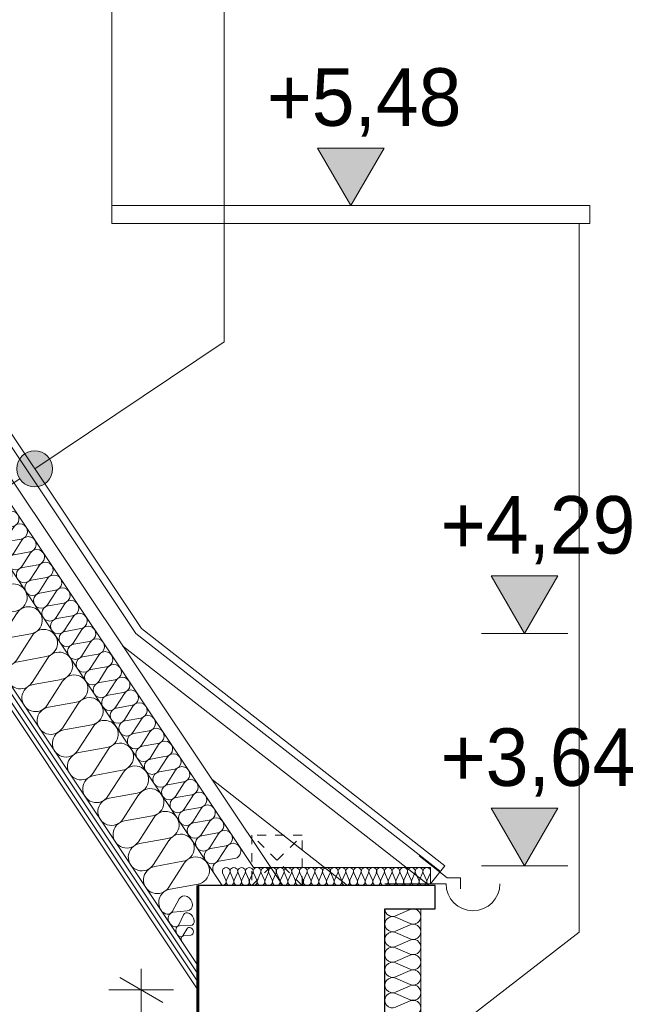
# Model space of a CAD drawing. Extents: x -623047 to -199286, y -27077 to 168279.
# Tile 26 of 194: x -586999 to -585290, y -9075 to -6338. Entities that reach past the tile are written whole.
import ezdxf

# ---------------------------------------------------------------- set-up
doc = ezdxf.new("R2010")
doc.units = 0
doc.header["$MEASUREMENT"] = 0
doc.linetypes.add('Hidden Line', pattern=[50, 25, -25])
for name, color, linetype in [('Arch ocieplenie', 7, 'Continuous'), ('Arch opisy', 7, 'Continuous'), ('Inwent Izolacje', 7, 'Continuous'), ('INWENT WYMIARY', 7, 'Continuous')]:
    doc.layers.add(name, color=color, linetype=linetype)
for name, color, linetype, lineweight, true_color in [('Arch ocieplenie_Nr_Pióra__44', 7, 'Continuous', 13, 0x029e21), ('Arch stropy_Nr_Pióra__29', 7, 'Continuous', 9, 0x3dad99), ('Arch stropy_Nr_Pióra__44', 7, 'Continuous', 13, 0x029e21), ('Inwent Izolacje_Nr_Pióra__2', 7, 'Continuous', 13, 0x7f7f7f), ('INWENT.ŚCIANY_Nr_Pióra__2', 7, 'Continuous', 13, 0x7f7f7f), ('INWENT.ŚCIANY_Nr_Pióra__3', 7, 'Continuous', 13, 0xff6600)]:
    doc.layers.add(name, color=color, linetype=linetype, lineweight=lineweight, true_color=true_color)
for name, color, linetype, lineweight in [('Arch opisy_Nr_Pióra__21', 7, 'Continuous', 9), ('INWENT DACH_Nr_Pióra__21', 7, 'Continuous', 9), ('INWENT KONST. DREWNIANA_Nr_Pióra__21', 7, 'Continuous', 9), ('INWENT RURY SPUSTOWE_Nr_Pióra__21', 7, 'Continuous', 9), ('INWENT WYMIARY_Nr_Pióra__21', 7, 'Continuous', 9), ('INWENT.ŚCIANY_Nr_Pióra__1', 7, 'Continuous', 25), ('INWENT.ŚCIANY_Nr_Pióra__20', 1, 'Continuous', 60)]:
    doc.layers.add(name, color=color, linetype=linetype, lineweight=lineweight)
doc.styles.add('GENERATED_STYLE_2', font='txt')
doc.dimstyles.new('GENERATED_STYLE__3', dxfattribs={"dimtxt": 160.000002, "dimasz": 91.2, "dimexe": 0.18, "dimexo": 0, "dimgap": 0.09, "dimtad": 1, "dimdec": 0, "dimlfac": 0.1, "dimzin": 0, "dimdsep": 46, "dimtxsty": 'GENERATED_STYLE_2', "dimblk": 'ARROWHEAD_2', "dimblk1": 'ARROWHEAD_2', "dimblk2": 'ARROWHEAD_2', "dimcen": 0.09, "dimclrd": 7, "dimclre": 7, "dimclrt": 7, "dimazin": 0, "dimtfac": 1, "dimtdec": 4, "dimtmove": 0, "dimatfit": 3, "dimfxl": 0, "dimtolj": 1, "dimtzin": 0, "dimarcsym": 0})

# ---------------------------------------------------------------- blocks, each defined once
blk = doc.blocks.new('Izolacja cieplna 14_107', base_point=(-586458.8, -8710.1))
at = {"layer": 'Arch ocieplenie_Nr_Pióra__44', "linetype": 'Continuous'}
for p, q in [((-587847.8, -6579), (-587824.1, -6541.7)), ((-587802.3, -6574.3), (-587845.8, -6582)), ((-587824, -6614.5), (-587800.3, -6577.3)), ((-587778.6, -6609.8), (-587822, -6617.5)), ((-587800.3, -6650), (-587776.6, -6612.8)), ((-587754.8, -6645.3), (-587798.3, -6653)), ((-587776.5, -6685.5), (-587752.8, -6648.3)), ((-587731.1, -6680.8), (-587774.5, -6688.5)), ((-587752.8, -6721), (-587729.1, -6683.8)), ((-587707.3, -6716.3), (-587750.8, -6724)), ((-587729, -6756.5), (-587705.3, -6719.3)), ((-587683.6, -6751.8), (-587727.1, -6759.5)), ((-587705.3, -6792.1), (-587681.6, -6754.8)), ((-587659.8, -6787.4), (-587703.3, -6795)), ((-587681.6, -6827.6), (-587657.9, -6790.3)), ((-587636.1, -6822.9), (-587679.6, -6830.5)), ((-587657.8, -6863.1), (-587634.1, -6825.8)), ((-587612.4, -6858.4), (-587655.8, -6866.1)), ((-587634.1, -6898.6), (-587610.4, -6861.4)), ((-587588.6, -6893.9), (-587632.1, -6901.6)), ((-587610.3, -6934.1), (-587586.6, -6896.9)), ((-587564.9, -6929.4), (-587608.3, -6937.1)), ((-587586.6, -6969.6), (-587562.9, -6932.4)), ((-587541.1, -6964.9), (-587584.6, -6972.6)), ((-587562.8, -7005.1), (-587539.1, -6967.9)), ((-587517.4, -7000.4), (-587560.8, -7008.1)), ((-587539.1, -7040.6), (-587515.4, -7003.4)), ((-587493.6, -7035.9), (-587537.1, -7043.6)), ((-587515.4, -7076.2), (-587491.6, -7038.9)), ((-587469.9, -7071.5), (-587513.4, -7079.1)), ((-587491.6, -7111.7), (-587467.9, -7074.4)), ((-587446.1, -7107), (-587489.6, -7114.7)), ((-587467.9, -7147.2), (-587444.2, -7110)), ((-587422.4, -7142.5), (-587465.9, -7150.2)), ((-587444.1, -7182.7), (-587420.4, -7145.5)), ((-587398.7, -7178), (-587442.1, -7185.7)), ((-587420.4, -7218.2), (-587396.7, -7181)), ((-587374.9, -7213.5), (-587418.4, -7221.2)), ((-587396.6, -7253.7), (-587372.9, -7216.5)), ((-587351.2, -7249), (-587394.6, -7256.7)), ((-587372.9, -7289.2), (-587349.2, -7252)), ((-587327.4, -7284.5), (-587370.9, -7292.2)), ((-587349.1, -7324.7), (-587325.4, -7287.5)), ((-587303.7, -7320), (-587347.2, -7327.7)), ((-587325.4, -7360.3), (-587301.7, -7323)), ((-587279.9, -7355.6), (-587323.4, -7363.2)), ((-587301.7, -7395.8), (-587277.9, -7358.5)), ((-587256.2, -7391.1), (-587299.7, -7398.8)), ((-587277.9, -7431.3), (-587254.2, -7394.1)), ((-587232.5, -7426.6), (-587275.9, -7434.3)), ((-587254.2, -7466.8), (-587230.5, -7429.6)), ((-587208.7, -7462.1), (-587252.2, -7469.8)), ((-587230.4, -7502.3), (-587206.7, -7465.1)), ((-587185, -7497.6), (-587228.4, -7505.3)), ((-587206.7, -7537.8), (-587183, -7500.6)), ((-587161.2, -7533.1), (-587204.7, -7540.8)), ((-587182.9, -7573.3), (-587159.2, -7536.1)), ((-587137.5, -7568.6), (-587180.9, -7576.3)), ((-587159.2, -7608.9), (-587135.5, -7571.6)), ((-587113.7, -7604.2), (-587157.2, -7611.8)), ((-587135.4, -7644.4), (-587111.7, -7607.1)), ((-587090, -7639.7), (-587133.5, -7647.4)), ((-587111.7, -7679.9), (-587088, -7642.7)), ((-587066.2, -7675.2), (-587109.7, -7682.9)), ((-587088, -7715.4), (-587064.3, -7678.2)), ((-587042.5, -7710.7), (-587086, -7718.4)), ((-587064.2, -7750.9), (-587040.5, -7713.7)), ((-587018.8, -7746.2), (-587062.2, -7753.9)), ((-587040.5, -7786.4), (-587016.8, -7749.2)), ((-586995, -7781.7), (-587038.5, -7789.4)), ((-587016.7, -7821.9), (-586993, -7784.7)), ((-586971.3, -7817.2), (-587014.7, -7824.9)), ((-586993, -7857.4), (-586969.3, -7820.2)), ((-586947.5, -7852.7), (-586991, -7860.4)), ((-586969.2, -7893), (-586945.5, -7855.7)), ((-586923.8, -7888.3), (-586967.2, -7895.9)), ((-586945.5, -7928.5), (-586921.8, -7891.2)), ((-586900, -7923.8), (-586943.5, -7931.5)), ((-586921.8, -7964), (-586898, -7926.8)), ((-586876.3, -7959.3), (-586919.8, -7967)), ((-586898, -7999.5), (-586874.3, -7962.3)), ((-586852.6, -7994.8), (-586896, -8002.5)), ((-586874.3, -8035), (-586850.6, -7997.8)), ((-586828.8, -8030.3), (-586872.3, -8038)), ((-586850.5, -8070.5), (-586826.8, -8033.3)), ((-586805.1, -8065.8), (-586848.5, -8073.5)), ((-586826.8, -8106), (-586803.1, -8068.8)), ((-586781.3, -8101.3), (-586824.8, -8109)), ((-586803, -8141.6), (-586779.3, -8104.3)), ((-586757.6, -8136.9), (-586801, -8144.5)), ((-586779.3, -8177.1), (-586755.6, -8139.8)), ((-586733.8, -8172.4), (-586777.3, -8180)), ((-586755.5, -8212.6), (-586731.8, -8175.3)), ((-586710.1, -8207.9), (-586753.6, -8215.6)), ((-586731.8, -8248.1), (-586708.1, -8210.9)), ((-586686.3, -8243.4), (-586729.8, -8251.1)), ((-586708.1, -8283.6), (-586684.3, -8246.4)), ((-586662.6, -8278.9), (-586706.1, -8286.6)), ((-586684.3, -8319.1), (-586660.6, -8281.9)), ((-586638.9, -8314.4), (-586682.3, -8322.1)), ((-586660.6, -8354.6), (-586636.9, -8317.4)), ((-586615.1, -8349.9), (-586658.6, -8357.6)), ((-586636.8, -8390.1), (-586613.1, -8352.9)), ((-586591.4, -8385.4), (-586634.8, -8393.1)), ((-586613.1, -8425.7), (-586589.4, -8388.4)), ((-586567.6, -8421), (-586611.1, -8428.6)), ((-586589.3, -8461.2), (-586565.6, -8423.9)), ((-586543.9, -8456.5), (-586587.3, -8464.2)), ((-586565.6, -8496.7), (-586541.9, -8459.5)), ((-586520.1, -8492), (-586563.6, -8499.7)), ((-586541.9, -8532.2), (-586518.1, -8495)), ((-586496.4, -8527.5), (-586539.9, -8535.2)), ((-586518.1, -8567.7), (-586494.4, -8530.5)), ((-586472.6, -8563), (-586516.1, -8570.7)), ((-586494.4, -8603.2), (-586470.7, -8566)), ((-586448.9, -8598.5), (-586492.4, -8606.2)), ((-586470.6, -8638.7), (-586446.9, -8601.5)), ((-586425.2, -8634), (-586468.6, -8641.7)), ((-586446.9, -8674.3), (-586423.2, -8637)), ((-586401.4, -8669.6), (-586444.9, -8677.2))]:
    blk.add_line(p, q, dxfattribs=at)
for centre, start_param, end_param in [((-587806.1, -6553.3), 2.728799, 6.695979), ((-587782.3, -6588.8), 2.728799, 6.695979), ((-587865.7, -6567.4), 1.570796, 3.554385), ((-587842, -6603), 5.870392, 9.837571), ((-587818.2, -6638.5), 5.870392, 9.837571), ((-587758.6, -6624.3), 2.728799, 6.695979), ((-587734.9, -6659.8), 2.728799, 6.695979), ((-587794.5, -6674), 5.870392, 9.837571), ((-587711.1, -6695.3), 2.728799, 6.695979), ((-587770.8, -6709.5), 5.870392, 9.837571), ((-587747, -6745), 5.870392, 9.837571), ((-587687.4, -6730.8), 2.728799, 6.695979), ((-587723.3, -6780.5), 5.870392, 9.837571), ((-587663.6, -6766.3), 2.728799, 6.695979), ((-587639.9, -6801.9), 2.728799, 6.695979), ((-587699.5, -6816), 5.870392, 9.837571), ((-587616.1, -6837.4), 2.728799, 6.695979), ((-587675.8, -6851.6), 5.870392, 9.837571), ((-587652, -6887.1), 5.870392, 9.837571), ((-587592.4, -6872.9), 2.728799, 6.695979), ((-587568.7, -6908.4), 2.728799, 6.695979), ((-587628.3, -6922.6), 5.870392, 9.837571), ((-587544.9, -6943.9), 2.728799, 6.695979), ((-587604.6, -6958.1), 5.870392, 9.837571), ((-587580.8, -6993.6), 5.870392, 9.837571), ((-587521.2, -6979.4), 2.728799, 6.695979), ((-587497.4, -7014.9), 2.728799, 6.695979), ((-587557.1, -7029.1), 5.870392, 9.837571), ((-587473.7, -7050.5), 2.728799, 6.695979), ((-587533.3, -7064.6), 5.870392, 9.837571), ((-587509.6, -7100.1), 5.870392, 9.837571), ((-587449.9, -7086), 2.728799, 6.695979), ((-587485.8, -7135.7), 5.870392, 9.837571), ((-587426.2, -7121.5), 2.728799, 6.695979), ((-587402.4, -7157), 2.728799, 6.695979), ((-587462.1, -7171.2), 5.870392, 9.837571), ((-587378.7, -7192.5), 2.728799, 6.695979), ((-587438.3, -7206.7), 5.870392, 9.837571), ((-587414.6, -7242.2), 5.870392, 9.837571), ((-587355, -7228), 2.728799, 6.695979), ((-587331.2, -7263.5), 2.728799, 6.695979), ((-587390.9, -7277.7), 5.870392, 9.837571), ((-587307.5, -7299), 2.728799, 6.695979), ((-587367.1, -7313.2), 5.870392, 9.837571), ((-587343.4, -7348.7), 5.870392, 9.837571), ((-587283.7, -7334.6), 2.728799, 6.695979), ((-587260, -7370.1), 2.728799, 6.695979), ((-587319.6, -7384.3), 5.870392, 9.837571), ((-587236.2, -7405.6), 2.728799, 6.695979), ((-587295.9, -7419.8), 5.870392, 9.837571), ((-587272.1, -7455.3), 5.870392, 9.837571), ((-587212.5, -7441.1), 2.728799, 6.695979), ((-587248.4, -7490.8), 5.870392, 9.837571), ((-587188.7, -7476.6), 2.728799, 6.695979), ((-587165, -7512.1), 2.728799, 6.695979), ((-587224.6, -7526.3), 5.870392, 9.837571), ((-587141.3, -7547.6), 2.728799, 6.695979), ((-587200.9, -7561.8), 5.870392, 9.837571), ((-587177.2, -7597.3), 5.870392, 9.837571), ((-587117.5, -7583.1), 2.728799, 6.695979), ((-587093.8, -7618.7), 2.728799, 6.695979), ((-587153.4, -7632.8), 5.870392, 9.837571), ((-587070, -7654.2), 2.728799, 6.695979), ((-587129.7, -7668.4), 5.870392, 9.837571), ((-587105.9, -7703.9), 5.870392, 9.837571), ((-587046.3, -7689.7), 2.728799, 6.695979), ((-587022.5, -7725.2), 2.728799, 6.695979), ((-587082.2, -7739.4), 5.870392, 9.837571), ((-586998.8, -7760.7), 2.728799, 6.695979), ((-587058.4, -7774.9), 5.870392, 9.837571), ((-587034.7, -7810.4), 5.870392, 9.837571), ((-586975.1, -7796.2), 2.728799, 6.695979), ((-587011, -7845.9), 5.870392, 9.837571), ((-586951.3, -7831.7), 2.728799, 6.695979), ((-586927.6, -7867.3), 2.728799, 6.695979), ((-586987.2, -7881.4), 5.870392, 9.837571), ((-586903.8, -7902.8), 2.728799, 6.695979), ((-586963.5, -7917), 5.870392, 9.837571), ((-586939.7, -7952.5), 5.870392, 9.837571), ((-586880.1, -7938.3), 2.728799, 6.695979), ((-586856.3, -7973.8), 2.728799, 6.695979), ((-586916, -7988), 5.870392, 9.837571), ((-586832.6, -8009.3), 2.728799, 6.695979), ((-586892.2, -8023.5), 5.870392, 9.837571), ((-586868.5, -8059), 5.870392, 9.837571), ((-586808.8, -8044.8), 2.728799, 6.695979), ((-586844.7, -8094.5), 5.870392, 9.837571), ((-586785.1, -8080.3), 2.728799, 6.695979), ((-586761.4, -8115.8), 2.728799, 6.695979), ((-586821, -8130), 5.870392, 9.837571), ((-586737.6, -8151.4), 2.728799, 6.695979), ((-586797.3, -8165.5), 5.870392, 9.837571), ((-586773.5, -8201.1), 5.870392, 9.837571), ((-586713.9, -8186.9), 2.728799, 6.695979), ((-586690.1, -8222.4), 2.728799, 6.695979), ((-586749.8, -8236.6), 5.870392, 9.837571), ((-586666.4, -8257.9), 2.728799, 6.695979), ((-586726, -8272.1), 5.870392, 9.837571), ((-586702.3, -8307.6), 5.870392, 9.837571), ((-586642.6, -8293.4), 2.728799, 6.695979), ((-586618.9, -8328.9), 2.728799, 6.695979), ((-586678.5, -8343.1), 5.870392, 9.837571), ((-586595.2, -8364.4), 2.728799, 6.695979), ((-586654.8, -8378.6), 5.870392, 9.837571), ((-586631.1, -8414.1), 5.870392, 9.837571), ((-586571.4, -8400), 2.728799, 6.695979), ((-586607.3, -8449.6), 5.870392, 9.837571), ((-586547.7, -8435.5), 2.728799, 6.695979), ((-586523.9, -8471), 2.728799, 6.695979), ((-586583.6, -8485.2), 5.870392, 9.837571), ((-586500.2, -8506.5), 2.728799, 6.695979), ((-586559.8, -8520.7), 5.870392, 9.837571), ((-586536.1, -8556.2), 5.870392, 9.837571), ((-586476.4, -8542), 2.728799, 6.695979), ((-586452.7, -8577.5), 2.728799, 6.695979), ((-586512.3, -8591.7), 5.870392, 9.837571), ((-586428.9, -8613), 2.728799, 6.695979), ((-586488.6, -8627.2), 5.870392, 9.837571), ((-586464.8, -8662.7), 5.870392, 9.837571), ((-586405.2, -8648.5), 2.728799, 6.695979), ((-586441.1, -8698.2), 5.870392, 7.853982)]:
    blk.add_ellipse(centre, major_axis=(-11.9, 17.8), ratio=0.995695, start_param=start_param, end_param=end_param, dxfattribs=at)
blk = doc.blocks.new('Izolacja cieplna 14_108', base_point=(-586606.2, -8813.4))
at = {"layer": 'Arch ocieplenie_Nr_Pióra__44', "linetype": 'Continuous'}
for p, q in [((-587937.3, -6726), (-587894.5, -6659.2)), ((-587855.8, -6717.1), (-587933.8, -6731.3)), ((-587895.1, -6789.2), (-587852.2, -6722.5)), ((-587813.5, -6780.4), (-587891.5, -6794.5)), ((-587852.8, -6852.4), (-587809.9, -6785.7)), ((-587771.2, -6843.6), (-587849.2, -6857.7)), ((-587810.5, -6915.6), (-587767.7, -6848.9)), ((-587728.9, -6906.8), (-587807, -6921)), ((-587768.2, -6978.9), (-587725.4, -6912.1)), ((-587686.7, -6970.1), (-587764.7, -6984.2)), ((-587726, -7042.1), (-587683.1, -6975.4)), ((-587644.4, -7033.3), (-587722.4, -7047.4)), ((-587683.7, -7105.3), (-587640.8, -7038.6)), ((-587602.1, -7096.5), (-587680.1, -7110.6)), ((-587641.4, -7168.6), (-587598.6, -7101.8)), ((-587559.8, -7159.8), (-587637.9, -7173.9)), ((-587599.2, -7231.8), (-587556.3, -7165.1)), ((-587517.6, -7223), (-587595.6, -7237.1)), ((-587556.9, -7295), (-587514, -7228.3)), ((-587475.3, -7286.2), (-587553.3, -7300.3)), ((-587514.6, -7358.2), (-587471.7, -7291.5)), ((-587433, -7349.4), (-587511.1, -7363.6)), ((-587472.3, -7421.5), (-587429.5, -7354.8)), ((-587390.7, -7412.7), (-587468.8, -7426.8)), ((-587430.1, -7484.7), (-587387.2, -7418)), ((-587348.5, -7475.9), (-587426.5, -7490)), ((-587387.8, -7547.9), (-587344.9, -7481.2)), ((-587306.2, -7539.1), (-587384.2, -7553.2)), ((-587345.5, -7611.2), (-587302.6, -7544.4)), ((-587263.9, -7602.4), (-587342, -7616.5)), ((-587303.2, -7674.4), (-587260.4, -7607.7)), ((-587221.6, -7665.6), (-587299.7, -7679.7)), ((-587261, -7737.6), (-587218.1, -7670.9)), ((-587179.4, -7728.8), (-587257.4, -7742.9)), ((-587218.7, -7800.8), (-587175.8, -7734.1)), ((-587137.1, -7792), (-587215.1, -7806.2)), ((-587176.4, -7864.1), (-587133.5, -7797.4)), ((-587094.8, -7855.3), (-587172.9, -7869.4)), ((-587134.1, -7927.3), (-587091.3, -7860.6)), ((-587052.5, -7918.5), (-587130.6, -7932.6)), ((-587091.9, -7990.5), (-587049, -7923.8)), ((-587010.3, -7981.7), (-587088.3, -7995.8)), ((-587049.6, -8053.8), (-587006.7, -7987)), ((-586968, -8045), (-587046, -8059.1)), ((-587007.3, -8117), (-586964.4, -8050.3)), ((-586925.7, -8108.2), (-587003.8, -8122.3)), ((-586965, -8180.2), (-586922.2, -8113.5)), ((-586883.4, -8171.4), (-586961.5, -8185.5)), ((-586922.8, -8243.5), (-586879.9, -8176.7)), ((-586841.2, -8234.6), (-586919.2, -8248.8)), ((-586880.5, -8306.7), (-586837.6, -8240)), ((-586798.9, -8297.9), (-586876.9, -8312)), ((-586838.2, -8369.9), (-586795.3, -8303.2)), ((-586756.6, -8361.1), (-586834.7, -8375.2)), ((-586795.9, -8433.1), (-586753.1, -8366.4)), ((-586714.3, -8424.3), (-586792.4, -8438.4)), ((-586753.7, -8496.4), (-586710.8, -8429.6)), ((-586672.1, -8487.6), (-586750.1, -8501.7)), ((-586711.4, -8559.6), (-586668.5, -8492.9)), ((-586629.8, -8550.8), (-586707.8, -8564.9)), ((-586669.1, -8622.8), (-586626.2, -8556.1)), ((-586587.5, -8614), (-586665.6, -8628.1)), ((-586626.8, -8686.1), (-586584, -8619.3)), ((-586545.2, -8677.2), (-586623.3, -8691.4)), ((-586584.6, -8749.3), (-586541.7, -8682.6)), ((-586503, -8740.5), (-586581, -8754.6))]:
    blk.add_line(p, q, dxfattribs=at)
for centre, start_param, end_param in [((-587862.3, -6679.7), 1.158003, 5.125183), ((-587820.1, -6742.9), 1.158003, 5.125183), ((-587969.5, -6705.5), 6.283185, 8.266774), ((-587927.2, -6768.8), 4.299595, 8.266774), ((-587777.8, -6806.1), 1.158003, 5.125183), ((-587884.9, -6832), 4.299595, 8.266774), ((-587735.5, -6869.3), 1.158003, 5.125183), ((-587842.7, -6895.2), 4.299595, 8.266774), ((-587693.2, -6932.6), 1.158003, 5.125183), ((-587800.4, -6958.4), 4.299595, 8.266774), ((-587651, -6995.8), 1.158003, 5.125183), ((-587758.1, -7021.7), 4.299595, 8.266774), ((-587608.7, -7059), 1.158003, 5.125183), ((-587715.8, -7084.9), 4.299595, 8.266774), ((-587566.4, -7122.3), 1.158003, 5.125183), ((-587673.6, -7148.1), 4.299595, 8.266774), ((-587524.2, -7185.5), 1.158003, 5.125183), ((-587631.3, -7211.4), 4.299595, 8.266774), ((-587481.9, -7248.7), 1.158003, 5.125183), ((-587589, -7274.6), 4.299595, 8.266774), ((-587439.6, -7311.9), 1.158003, 5.125183), ((-587546.7, -7337.8), 4.299595, 8.266774), ((-587397.3, -7375.2), 1.158003, 5.125183), ((-587504.5, -7401.1), 4.299595, 8.266774), ((-587355.1, -7438.4), 1.158003, 5.125183), ((-587462.2, -7464.3), 4.299595, 8.266774), ((-587312.8, -7501.6), 1.158003, 5.125183), ((-587419.9, -7527.5), 4.299595, 8.266774), ((-587270.5, -7564.9), 1.158003, 5.125183), ((-587377.6, -7590.7), 4.299595, 8.266774), ((-587228.2, -7628.1), 1.158003, 5.125183), ((-587335.4, -7654), 4.299595, 8.266774), ((-587186, -7691.3), 1.158003, 5.125183), ((-587293.1, -7717.2), 4.299595, 8.266774), ((-587143.7, -7754.5), 1.158003, 5.125183), ((-587250.8, -7780.4), 4.299595, 8.266774), ((-587101.4, -7817.8), 1.158003, 5.125183), ((-587208.5, -7843.7), 4.299595, 8.266774), ((-587059.1, -7881), 1.158003, 5.125183), ((-587166.3, -7906.9), 4.299595, 8.266774), ((-587016.9, -7944.2), 1.158003, 5.125183), ((-587124, -7970.1), 4.299595, 8.266774), ((-586974.6, -8007.5), 1.158003, 5.125183), ((-587081.7, -8033.3), 4.299595, 8.266774), ((-586932.3, -8070.7), 1.158003, 5.125183), ((-587039.4, -8096.6), 4.299595, 8.266774), ((-586890, -8133.9), 1.158003, 5.125183), ((-586997.2, -8159.8), 4.299595, 8.266774), ((-586847.8, -8197.1), 1.158003, 5.125183), ((-586954.9, -8223), 4.299595, 8.266774), ((-586805.5, -8260.4), 1.158003, 5.125183), ((-586912.6, -8286.3), 4.299595, 8.266774), ((-586763.2, -8323.6), 1.158003, 5.125183), ((-586870.3, -8349.5), 4.299595, 8.266774), ((-586720.9, -8386.8), 1.158003, 5.125183), ((-586828.1, -8412.7), 4.299595, 8.266774), ((-586678.7, -8450.1), 1.158003, 5.125183), ((-586785.8, -8475.9), 4.299595, 8.266774), ((-586636.4, -8513.3), 1.158003, 5.125183), ((-586743.5, -8539.2), 4.299595, 8.266774), ((-586594.1, -8576.5), 1.158003, 5.125183), ((-586701.2, -8602.4), 4.299595, 8.266774), ((-586551.8, -8639.8), 1.158003, 5.125183), ((-586659, -8665.6), 4.299595, 8.266774), ((-586509.6, -8703), 1.158003, 5.125183), ((-586616.7, -8728.9), 4.299595, 8.266774), ((-586574.4, -8792.1), 4.299596, 6.283185)]:
    blk.add_ellipse(centre, major_axis=(-31.8, -21.3), ratio=0.993409, start_param=start_param, end_param=end_param, dxfattribs=at)
blk = doc.blocks.new('Izolacja cieplna 14_109', base_point=(-586582.1, -8849.5))
at = {"layer": 'Arch ocieplenie_Nr_Pióra__44', "linetype": 'Continuous'}
for p, q in [((-586574, -8815.8), (-586555.3, -8781.5)), ((-586533.2, -8814.7), (-586572, -8818.8))]:
    blk.add_line(p, q, dxfattribs=at)
for centre, start_param, end_param in [((-586538.2, -8794), 2.728799, 6.695979), ((-586591.1, -8803.3), 1.570796, 3.554385), ((-586566.9, -8839.4), 5.870392, 7.853982)]:
    blk.add_ellipse(centre, major_axis=(-12.1, 18.1), ratio=0.835756, start_param=start_param, end_param=end_param, dxfattribs=at)
blk = doc.blocks.new('Izolacja cieplna 14_110', base_point=(-586560.5, -8881.7))
at = {"layer": 'Arch ocieplenie_Nr_Pióra__44', "linetype": 'Continuous'}
for p, q in [((-586556.4, -8853.7), (-586543.9, -8825.9)), ((-586524.1, -8855.5), (-586554.6, -8856.4))]:
    blk.add_line(p, q, dxfattribs=at)
for centre, start_param, end_param in [((-586529.5, -8837.7), 2.728799, 6.695979), ((-586570.8, -8842), 1.570796, 3.554385), ((-586549.2, -8874.2), 5.870392, 7.853982)]:
    blk.add_ellipse(centre, major_axis=(-10.8, 16.1), ratio=0.701636, start_param=start_param, end_param=end_param, dxfattribs=at)
blk = doc.blocks.new('Izolacja cieplna 14_111', base_point=(-586548.3, -8900))
at = {"layer": 'Arch ocieplenie_Nr_Pióra__44', "linetype": 'Continuous'}
for p, q in [((-586544.1, -8882.8), (-586534.5, -8865.4)), ((-586523.3, -8882.1), (-586543.1, -8884.4))]:
    blk.add_line(p, q, dxfattribs=at)
for centre, start_param, end_param in [((-586525.8, -8871.7), 2.728799, 6.695979), ((-586552.8, -8876.6), 1.570796, 3.554385), ((-586540.6, -8894.8), 5.870392, 7.853982)]:
    blk.add_ellipse(centre, major_axis=(-6.1, 9.12), ratio=0.849241, start_param=start_param, end_param=end_param, dxfattribs=at)
blk = doc.blocks.new('Izolacja cieplna 14_112', base_point=(-585856.1, -8744.6))
at = {"layer": 'Arch ocieplenie_Nr_Pióra__44', "linetype": 'Continuous'}
for p, q in [((-586425.8, -8729.7), (-586434.8, -8709.5)), ((-586415.1, -8709.5), (-586424, -8729.7)), ((-586404.4, -8729.7), (-586413.3, -8709.5)), ((-586393.6, -8709.5), (-586402.6, -8729.7)), ((-586382.9, -8729.7), (-586391.8, -8709.5)), ((-586372.2, -8709.5), (-586381.1, -8729.7)), ((-586361.4, -8729.7), (-586370.4, -8709.5)), ((-586350.7, -8709.5), (-586359.6, -8729.7)), ((-586340, -8729.7), (-586348.9, -8709.5)), ((-586329.2, -8709.5), (-586338.2, -8729.7)), ((-586318.5, -8729.7), (-586327.4, -8709.5)), ((-586307.8, -8709.5), (-586316.7, -8729.7)), ((-586297, -8729.7), (-586306, -8709.5)), ((-586286.3, -8709.5), (-586295.2, -8729.7)), ((-586275.6, -8729.7), (-586284.5, -8709.5)), ((-586264.8, -8709.5), (-586273.8, -8729.7)), ((-586254.1, -8729.7), (-586263, -8709.5)), ((-586243.4, -8709.5), (-586252.3, -8729.7)), ((-586232.6, -8729.7), (-586241.6, -8709.5)), ((-586221.9, -8709.5), (-586230.8, -8729.7)), ((-586211.2, -8729.7), (-586220.1, -8709.5)), ((-586200.4, -8709.5), (-586209.4, -8729.7)), ((-586189.7, -8729.7), (-586198.6, -8709.5)), ((-586179, -8709.5), (-586187.9, -8729.7)), ((-586168.2, -8729.7), (-586177.2, -8709.5)), ((-586157.5, -8709.5), (-586166.4, -8729.7)), ((-586146.8, -8729.7), (-586155.7, -8709.5)), ((-586136, -8709.5), (-586145, -8729.7)), ((-586125.3, -8729.7), (-586134.2, -8709.5)), ((-586114.6, -8709.5), (-586123.5, -8729.7)), ((-586103.8, -8729.7), (-586112.8, -8709.5)), ((-586093.1, -8709.5), (-586102, -8729.7)), ((-586082.4, -8729.7), (-586091.3, -8709.5)), ((-586071.6, -8709.5), (-586080.6, -8729.7)), ((-586060.9, -8729.7), (-586069.8, -8709.5)), ((-586050.2, -8709.5), (-586059.1, -8729.7)), ((-586039.4, -8729.7), (-586048.4, -8709.5)), ((-586028.7, -8709.5), (-586037.6, -8729.7)), ((-586018, -8729.7), (-586026.9, -8709.5)), ((-586007.2, -8709.5), (-586016.2, -8729.7)), ((-585996.5, -8729.7), (-586005.4, -8709.5)), ((-585985.8, -8709.5), (-585994.7, -8729.7)), ((-585975, -8729.7), (-585984, -8709.5)), ((-585964.3, -8709.5), (-585973.2, -8729.7)), ((-585953.6, -8729.7), (-585962.5, -8709.5)), ((-585942.8, -8709.5), (-585951.8, -8729.7)), ((-585932.1, -8729.7), (-585941, -8709.5)), ((-585921.4, -8709.5), (-585930.3, -8729.7)), ((-585910.6, -8729.7), (-585919.6, -8709.5)), ((-585899.9, -8709.5), (-585908.8, -8729.7)), ((-585889.2, -8729.7), (-585898.1, -8709.5)), ((-585878.4, -8709.5), (-585887.4, -8729.7)), ((-585867.7, -8729.7), (-585876.6, -8709.5)), ((-585857, -8709.5), (-585865.9, -8729.7))]:
    blk.add_line(p, q, dxfattribs=at)
for centre, start_param, end_param in [((-586424.9, -8705.2), 2.728799, 6.695979), ((-586403.5, -8705.2), 2.728799, 6.695979), ((-586382, -8705.2), 2.728799, 6.695979), ((-586360.5, -8705.2), 2.728799, 6.695979), ((-586339.1, -8705.2), 2.728799, 6.695979), ((-586317.6, -8705.2), 2.728799, 6.695979), ((-586296.1, -8705.2), 2.728799, 6.695979), ((-586274.7, -8705.2), 2.728799, 6.695979), ((-586253.2, -8705.2), 2.728799, 6.695979), ((-586231.7, -8705.2), 2.728799, 6.695979), ((-586210.3, -8705.2), 2.728799, 6.695979), ((-586188.8, -8705.2), 2.728799, 6.695979), ((-586167.3, -8705.2), 2.728799, 6.695979), ((-586145.9, -8705.2), 2.728799, 6.695979), ((-586124.4, -8705.2), 2.728799, 6.695979), ((-586102.9, -8705.2), 2.728799, 6.695979), ((-586081.5, -8705.2), 2.728799, 6.695979), ((-586060, -8705.2), 2.728799, 6.695979), ((-586038.5, -8705.2), 2.728799, 6.695979), ((-586017.1, -8705.2), 2.728799, 6.695979), ((-585995.6, -8705.2), 2.728799, 6.695979), ((-585974.1, -8705.2), 2.728799, 6.695979), ((-585952.7, -8705.2), 2.728799, 6.695979), ((-585931.2, -8705.2), 2.728799, 6.695979), ((-585909.7, -8705.2), 2.728799, 6.695979), ((-585888.3, -8705.2), 2.728799, 6.695979), ((-585866.8, -8705.2), 2.728799, 6.695979), ((-586435.7, -8734), 1.570796, 3.554385), ((-586414.2, -8734), 5.870392, 9.837571), ((-586392.7, -8734), 5.870392, 9.837571), ((-586371.3, -8734), 5.870392, 9.837571), ((-586349.8, -8734), 5.870392, 9.837571), ((-586328.3, -8734), 5.870392, 9.837571), ((-586306.9, -8734), 5.870392, 9.837571), ((-586285.4, -8734), 5.870392, 9.837571), ((-586263.9, -8734), 5.870392, 9.837571), ((-586242.5, -8734), 5.870392, 9.837571), ((-586221, -8734), 5.870392, 9.837571), ((-586199.5, -8734), 5.870392, 9.837571), ((-586178.1, -8734), 5.870392, 9.837571), ((-586156.6, -8734), 5.870392, 9.837571), ((-586135.1, -8734), 5.870392, 9.837571), ((-586113.7, -8734), 5.870392, 9.837571), ((-586092.2, -8734), 5.870392, 9.837571), ((-586070.7, -8734), 5.870392, 9.837571), ((-586049.3, -8734), 5.870392, 9.837571), ((-586027.8, -8734), 5.870392, 9.837571), ((-586006.3, -8734), 5.870392, 9.837571), ((-585984.9, -8734), 5.870392, 9.837571), ((-585963.4, -8734), 5.870392, 9.837571), ((-585941.9, -8734), 5.870392, 9.837571), ((-585920.5, -8734), 5.870392, 9.837571), ((-585899, -8734), 5.870392, 9.837571), ((-585877.5, -8734), 5.870392, 9.837571), ((-585856.1, -8734), 5.870392, 7.853982)]:
    blk.add_ellipse(centre, major_axis=(-10.7, 0), ratio=0.990723, start_param=start_param, end_param=end_param, dxfattribs=at)
blk = doc.blocks.new('Izolacja cieplna 14_175', base_point=(-585983.4, -8809.6))
at = {"layer": 'Inwent Izolacje_Nr_Pióra__2', "linetype": 'Continuous'}
for p, q in [((-585913.2, -8811.4), (-585953.6, -8829)), ((-585953.6, -8832.6), (-585913.2, -8850.2)), ((-585913.2, -8853.7), (-585953.6, -8871.4)), ((-585953.6, -8874.9), (-585913.2, -8892.5)), ((-585913.2, -8896.1), (-585953.6, -8913.7)), ((-585953.6, -8917.3), (-585913.2, -8934.9)), ((-585913.2, -8938.4), (-585953.6, -8956.1)), ((-585953.6, -8959.6), (-585913.2, -8977.2)), ((-585913.2, -8980.8), (-585953.6, -8998.4)), ((-585953.6, -9002), (-585913.2, -9019.6)), ((-585913.2, -9023.1), (-585953.6, -9040.7)), ((-585953.6, -9044.3), (-585913.2, -9061.9)), ((-585913.2, -9065.5), (-585953.6, -9083.1))]:
    blk.add_line(p, q, dxfattribs=at)
for centre, start_param, end_param in [((-585962.1, -8809.6), 3.141593, 5.125182), ((-585904.7, -8830.8), 4.299595, 8.266775), ((-585962.1, -8852), 1.158004, 5.125183), ((-585904.7, -8873.1), 4.299595, 8.266775), ((-585962.1, -8894.3), 1.158004, 5.125183), ((-585904.7, -8915.5), 4.299595, 8.266775), ((-585962.1, -8936.7), 1.158004, 5.125183), ((-585904.7, -8957.8), 4.299595, 8.266775), ((-585962.1, -8979), 1.158004, 5.125183), ((-585904.7, -9000.2), 4.299595, 8.266775), ((-585962.1, -9021.3), 1.158004, 5.125183), ((-585904.7, -9042.5), 4.299595, 8.266775), ((-585962.1, -9063.7), 1.158004, 5.125183), ((-585904.7, -9084.9), 4.299595, 8.266775)]:
    blk.add_ellipse(centre, major_axis=(21.3, 0), ratio=0.995564, start_param=start_param, end_param=end_param, dxfattribs=at)
blk = doc.blocks.new('Wymiary_46', base_point=(-586078.4, -6854.6))
at = {"layer": 'INWENT WYMIARY_Nr_Pióra__21', "linetype": 'Continuous'}
blk.add_hatch(color=256, dxfattribs=at).paths.add_polyline_path([(-586078.4, -6854.6), (-586171.2, -6694.6), (-585985.6, -6694.6)], flags=0)
for p, q in [((-586078.4, -6854.6), (-586171.2, -6694.6)), ((-586171.2, -6694.6), (-585985.6, -6694.6)), ((-585985.6, -6694.6), (-586078.4, -6854.6)), ((-586078.4, -6854.6), (-586198.4, -6854.6)), ((-586078.4, -6854.6), (-585958.4, -6854.6))]:
    blk.add_line(p, q, dxfattribs=at)
at = {"layer": 'INWENT WYMIARY_Nr_Pióra__21', "insert": (-586311.8, -6662.6), "char_height": 160, "attachment_point": 7, "style": 'GENERATED_STYLE_2'}
blk.add_mtext('{+5,48}', dxfattribs=at)
blk = doc.blocks.new('Wymiary_58', base_point=(-585594.7, -8689.4))
at = {"layer": 'INWENT WYMIARY_Nr_Pióra__21', "linetype": 'Continuous'}
blk.add_hatch(color=256, dxfattribs=at).paths.add_polyline_path([(-585594.7, -8689.4), (-585687.5, -8529.4), (-585501.9, -8529.4)], flags=0)
for p, q in [((-585594.7, -8689.4), (-585687.5, -8529.4)), ((-585687.5, -8529.4), (-585501.9, -8529.4)), ((-585501.9, -8529.4), (-585594.7, -8689.4)), ((-585594.7, -8689.4), (-585714.7, -8689.4)), ((-585594.7, -8689.4), (-585474.7, -8689.4))]:
    blk.add_line(p, q, dxfattribs=at)
at = {"layer": 'INWENT WYMIARY_Nr_Pióra__21', "insert": (-585828.1, -8497.4), "char_height": 160, "attachment_point": 7, "style": 'GENERATED_STYLE_2'}
blk.add_mtext('{+3,64}', dxfattribs=at)
blk = doc.blocks.new('Wymiary_131', base_point=(-585594.7, -8043.7))
at = {"layer": 'INWENT WYMIARY_Nr_Pióra__21', "linetype": 'Continuous'}
blk.add_hatch(color=256, dxfattribs=at).paths.add_polyline_path([(-585594.7, -8043.7), (-585687.5, -7883.7), (-585501.9, -7883.7)], flags=0)
for p, q in [((-585594.7, -8043.7), (-585687.5, -7883.7)), ((-585687.5, -7883.7), (-585501.9, -7883.7)), ((-585501.9, -7883.7), (-585594.7, -8043.7)), ((-585594.7, -8043.7), (-585714.7, -8043.7)), ((-585594.7, -8043.7), (-585474.7, -8043.7))]:
    blk.add_line(p, q, dxfattribs=at)
at = {"layer": 'INWENT WYMIARY_Nr_Pióra__21', "insert": (-585828.1, -7851.7), "char_height": 160, "attachment_point": 7, "style": 'GENERATED_STYLE_2'}
blk.add_mtext('{+4,29}', dxfattribs=at)
blk = doc.blocks.new('*D634')
at = {"layer": 'INWENT WYMIARY_Nr_Pióra__21', "linetype": 'Continuous'}
for p, q in [((-586661, -9034.6), (-586661, -8976)), ((-586601, -9069.3), (-586721, -9000)), ((-586571, -9034.6), (-586751, -9034.6)), ((-586661, -9729.6), (-586661, -9034.6)), ((-586721, -9695), (-586601, -9764.3)), ((-586571, -9729.6), (-586751, -9729.6)), ((-586661, -9788.3), (-586661, -9729.6))]:
    blk.add_line(p, q, dxfattribs=at)
at = {"layer": 'INWENT WYMIARY_Nr_Pióra__21', "insert": (-586693, -9484.5), "char_height": 160, "attachment_point": 7, "rotation": 90, "style": 'GENERATED_STYLE_2'}
blk.add_mtext('{69}', dxfattribs=at)
blk = doc.blocks.new('ARROWHEAD_2')
at = {"color": 0, "linetype": 'Continuous', "lineweight": 0}
for p, q in [((-0.378, -0.655), (0.378, 0.655)), ((0, 0), (-1, 0))]:
    blk.add_line(p, q, dxfattribs=at)
blk = doc.blocks.new('Linia_125', base_point=(-587313, -7823.7))
at = {"layer": 'Arch opisy_Nr_Pióra__21', "linetype": 'Continuous'}
for points in [[(-586907.6, -7586.1), (-586911.4, -7567), (-586922.3, -7550.8), (-586938.5, -7539.9), (-586957.6, -7536.1), (-586976.8, -7539.9), (-586993, -7550.8), (-587003.8, -7567), (-587007.6, -7586.1), (-587003.8, -7605.2), (-586993, -7621.5), (-586976.8, -7632.3), (-586957.6, -7636.1), (-586938.5, -7632.3), (-586922.3, -7621.5), (-586911.4, -7605.2)], [(-587263, -7823.7), (-587266.8, -7804.6), (-587277.7, -7788.4), (-587293.9, -7777.5), (-587313, -7773.7), (-587332.2, -7777.5), (-587348.4, -7788.4), (-587359.2, -7804.6), (-587363, -7823.7), (-587359.2, -7842.9), (-587348.4, -7859.1), (-587332.2, -7869.9), (-587313, -7873.7), (-587293.9, -7869.9), (-587277.7, -7859.1), (-587266.8, -7842.9)]]:
    blk.add_hatch(color=256, dxfattribs=at).paths.add_polyline_path(points, flags=0)
blk.add_line((-587271.5, -7795.9), (-586999.2, -7613.9), dxfattribs=at)
for centre in [(-586957.6, -7586.1), (-587313, -7823.7)]:
    blk.add_circle(centre, 50, dxfattribs=at)
blk = doc.blocks.new('Linia_126', base_point=(-586430.5, -7233.7))
at = {"layer": 'Arch opisy_Nr_Pióra__21', "linetype": 'Continuous'}
blk.add_line((-586430.5, -7233.7), (-586430.5, -6173.3), dxfattribs=at)
blk.add_circle((-586430.5, -5873.3), 300, dxfattribs=at)

msp = doc.modelspace()

# ---------------------------------------------------------------- linework, layer by layer
at = {"layer": 'Arch opisy_Nr_Pióra__21', "linetype": 'Continuous'}
msp.add_line((-586957.6, -7586.1), (-586430.5, -7233.7), dxfattribs=at)
at = {"layer": 'Arch stropy_Nr_Pióra__29', "linetype": 'Continuous'}
for p, q in [((-587945.9, -6809.6), (-586503.4, -8967.2)), ((-587959.3, -6834.6), (-586503.4, -9012.1)), ((-587952.6, -6822.1), (-586503.4, -8989.7)), ((-587966, -6847.1), (-586503.4, -9034.6))]:
    msp.add_line(p, q, dxfattribs=at)
at = {"layer": 'Arch stropy_Nr_Pióra__44', "linetype": 'Continuous'}
for p, q in [((-587816.4, -6499.6), (-586348.8, -8694.6)), ((-585856.1, -8694.6), (-586348.8, -8694.6)), ((-585856.1, -8739.6), (-585856.1, -8694.6))]:
    msp.add_line(p, q, dxfattribs=at)
at = {"layer": 'INWENT DACH_Nr_Pióra__21', "linetype": 'Continuous'}
for p, q in [((-586675.8, -8043.7), (-585829.1, -8705.1)), ((-586660.9, -8029.9), (-585816.8, -8689.4)), ((-585888.5, -8662.4), (-585810.5, -8723.3)), ((-585816.8, -8689.4), (-585856.1, -8739.6)), ((-585810.5, -8723.3), (-585773.4, -8723.3)), ((-585773.4, -8723.3), (-585773.4, -8753.3)), ((-585813.4, -8739.6), (-585983.4, -8739.6))]:
    msp.add_line(p, q, dxfattribs=at)
at = {"layer": 'INWENT KONST. DREWNIANA_Nr_Pióra__21', "linetype": 'Continuous'}
for p, q in [((-591023.4, -1505), (-586660.9, -8029.9)), ((-591023.4, -1541), (-586675.8, -8043.7)), ((-591023.4, -1631), (-586267.3, -8744.6)), ((-589571.4, -4054.6), (-586435.7, -8744.6)), ((-586712.9, -8078.1), (-585866.2, -8739.6)), ((-586464.2, -8450.1), (-586087.2, -8744.6))]:
    msp.add_line(p, q, dxfattribs=at)
at = {"layer": 'INWENT KONST. DREWNIANA_Nr_Pióra__21', "linetype": 'Hidden Line'}
for p, q in [((-586213.4, -8604.6), (-586353.4, -8604.6)), ((-586353.4, -8604.6), (-586353.4, -8744.6)), ((-586353.4, -8744.6), (-586213.4, -8604.6)), ((-586213.4, -8744.6), (-586353.4, -8604.6)), ((-586213.4, -8744.6), (-586213.4, -8604.6)), ((-586353.4, -8744.6), (-586213.4, -8744.6))]:
    msp.add_line(p, q, dxfattribs=at)
at = {"layer": 'INWENT RURY SPUSTOWE_Nr_Pióra__21', "linetype": 'Continuous'}
msp.add_arc((-585738.4, -8739.6), 75, 180, 0, dxfattribs=at)
at = {"layer": 'INWENT.ŚCIANY_Nr_Pióra__1', "linetype": 'Continuous'}
for p, q in [((-586083.4, -8744.6), (-586503.4, -8744.6)), ((-585843.4, -8744.6), (-586173.4, -8744.6)), ((-585843.4, -8809.6), (-585843.4, -8744.6)), ((-585983.4, -14059.6), (-585983.4, -8809.6)), ((-585983.4, -8809.6), (-585843.4, -8809.6))]:
    msp.add_line(p, q, dxfattribs=at)
at = {"layer": 'INWENT.ŚCIANY_Nr_Pióra__2', "linetype": 'Continuous'}
for p, q in [((-586743.4, -6904.6), (-586743.4, -5439.6)), ((-585413.4, -6854.6), (-586743.4, -6854.6)), ((-585413.4, -6904.6), (-585413.4, -6854.6)), ((-585413.4, -6904.6), (-586743.4, -6904.6)), ((-585443.4, -8874.6), (-585443.4, -6904.6)), ((-585443.4, -8874.6), (-585883.4, -9214.6))]:
    msp.add_line(p, q, dxfattribs=at)
at = {"layer": 'INWENT.ŚCIANY_Nr_Pióra__20', "linetype": 'Continuous'}
msp.add_line((-586503.4, -12329.6), (-586503.4, -8744.6), dxfattribs=at)
at = {"layer": 'INWENT.ŚCIANY_Nr_Pióra__3', "linetype": 'Continuous'}
msp.add_line((-585883.4, -13759.6), (-585883.4, -8809.6), dxfattribs=at)

# ---------------------------------------------------------------- block references
at = {"layer": 'Arch ocieplenie', "color": 104, "linetype": 'Continuous', "lineweight": 13, "true_color": 0x029e21}
for name, p in [('Izolacja cieplna 14_107', (-586458.8, -8710.1)), ('Izolacja cieplna 14_108', (-586606.2, -8813.4)), ('Izolacja cieplna 14_112', (-585856.1, -8744.6)), ('Izolacja cieplna 14_109', (-586582.1, -8849.5)), ('Izolacja cieplna 14_110', (-586560.5, -8881.7)), ('Izolacja cieplna 14_111', (-586548.3, -8900))]:
    msp.add_blockref(name, p, dxfattribs=at)
at = {"layer": 'Arch opisy', "linetype": 'Continuous'}
for name, p in [('Linia_126', (-586430.5, -7233.7)), ('Linia_125', (-587313, -7823.7))]:
    msp.add_blockref(name, p, dxfattribs=at)
at = {"layer": 'Inwent Izolacje', "color": 104, "linetype": 'Continuous', "lineweight": 13, "true_color": 0x029e21}
msp.add_blockref('Izolacja cieplna 14_175', (-585983.4, -8809.6), dxfattribs=at)
at = {"layer": 'INWENT WYMIARY', "linetype": 'Continuous'}
for name, p in [('Wymiary_46', (-586078.4, -6854.6)), ('Wymiary_131', (-585594.7, -8043.7)), ('Wymiary_58', (-585594.7, -8689.4))]:
    msp.add_blockref(name, p, dxfattribs=at)

# ---------------------------------------------------------------- dimensions: what is measured, and where the dimension line sits
dim = msp.add_linear_dim(base=(-586661.0263, -9729.6149), p1=(-586503.4135, -9729.6149), p2=(-586503.4135, -9034.6314), angle=90, dimstyle='GENERATED_STYLE__3', dxfattribs=at)
dim.commit()
dim.dimension.update_dxf_attribs({"geometry": '*D634', "text_midpoint": (-586773.0263, -9363.1063)})

doc.saveas('drawing.dxf')
